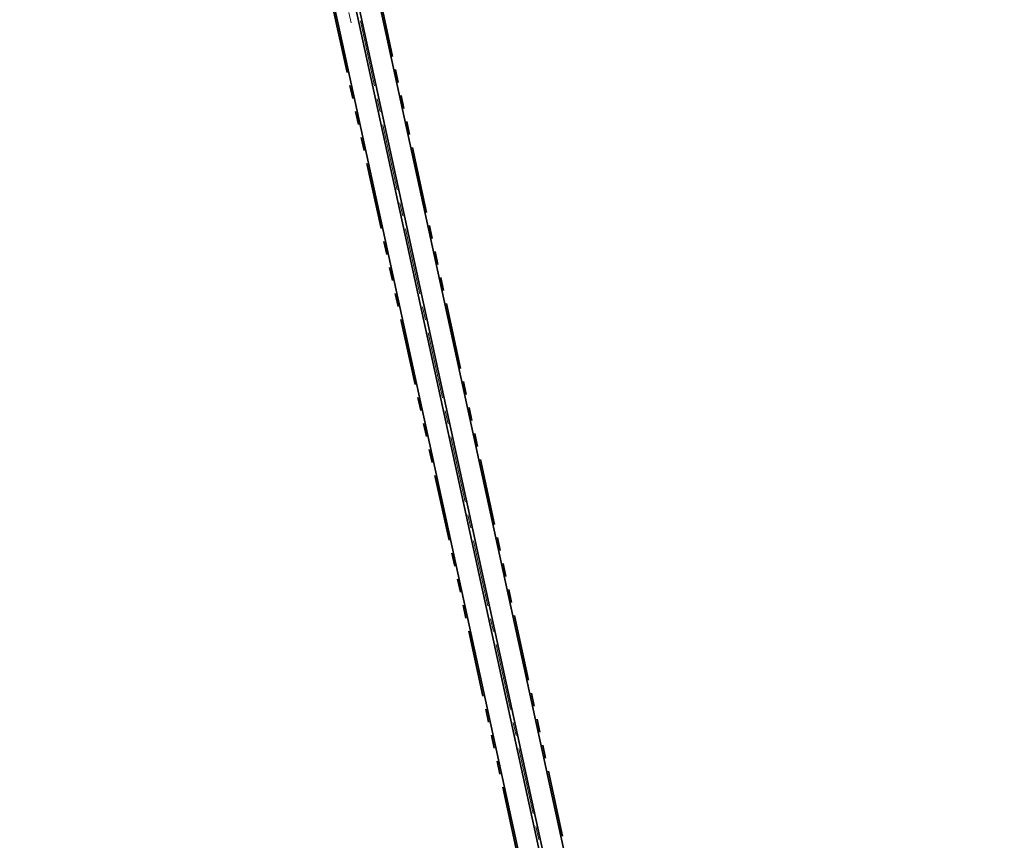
# Model space of a CAD drawing. Header units: metres. Extents: x 228628 to 230733, y 593242 to 595543.
# Tile 71 of 71: x 229821 to 229969, y 595050 to 595173. Entities that reach past the tile are written whole.
import ezdxf

# ---------------------------------------------------------------- set-up
doc = ezdxf.new("R2010")
doc.units = ezdxf.units.M
doc.linetypes.add('AM-AS', pattern=[16, 10, -2, 2, -2])
doc.linetypes.add('VH-RWSBAND', pattern=[24, 10, -2, 2, -2, 2, -2, 2, -2])
for name, color, linetype, lineweight in [('N-WE-AM-AS-G', 10, 'AM-AS', 18), ('N-WE-VH-KANTOPSLUITING_TROTTOIRBAND_RWS-G', 210, 'VH-RWSBAND', 35), ('N-WE-VH-KANTVERHARDING-G', 210, 'Continuous', 35), ('N-WE-VW-MARKERING_PUNTSTUK-G', 7, 'Continuous', 35)]:
    doc.layers.add(name, color=color, linetype=linetype, lineweight=lineweight)

msp = doc.modelspace()

# ---------------------------------------------------------------- linework, layer by layer
at = {"layer": 'N-WE-AM-AS-G', "flags": 128}
msp.add_lwpolyline([(229823.1517641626, 595343.1627827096, -0.006200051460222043), (229827.76470475, 595332.6244185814, 0.04611788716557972), (229832.1156019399, 595324.5137254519, -0.1147092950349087), (229840.0102407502, 595303.2905981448, 0.04611788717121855), (229842.0176868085, 595294.3081814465, -0.02329813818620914), (229853.3528039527, 595252.6153217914), (229871.0686290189, 595172.9689320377)], format="xyb", dxfattribs=at)
at = {"layer": 'N-WE-AM-AS-G'}
msp.add_lwpolyline([(229872.4333588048, 595173.2687890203), (229907.4564998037, 595012.4920073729, -0.09731580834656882), (229910.0211463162, 594887.1945622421), (229899.3635, 594826.4045), (229891.03160334, 594781.2855302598), (229883.7992750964, 594742.7308428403)], format="xyb", dxfattribs=at)
at = {"layer": 'N-WE-VH-KANTOPSLUITING_TROTTOIRBAND_RWS-G', "flags": 128}
for points in [[(229859.6651111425, 594753.8371210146, 0.1912200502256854), (229869.8086844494, 594757.7829481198, -0.08134016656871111), (229875.3407197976, 594761.4593062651, 0.2271550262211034), (229883.5494997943, 594771.2081077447), (229890.4014912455, 594797.6977074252), (229895.8203964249, 594827.0422166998), (229906.4752288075, 594887.8162285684, 0.09731580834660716), (229903.938990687, 595011.7257635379), (229868.9159177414, 595172.5022327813), (229859.7427382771, 595214.1006003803), (229851.2784981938, 595252.1539319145, 0.05157920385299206), (229821.2158086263, 595342.2865971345)], [(229881.5532782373, 595270.4208002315, 0.2106361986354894), (229875.7200608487, 595260.0490320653, -0.05326466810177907), (229873.2667000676, 595248.1630438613, 0.1318726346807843), (229870.8447254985, 595197.475224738), (229875.9508679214, 595174.0350328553), (229910.9740089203, 595013.258251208, -0.09731580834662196), (229913.5670638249, 594886.5728959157), (229902.906603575, 594825.7667833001), (229900.5530912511, 594813.0220199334), (229900.4391880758, 594812.172403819)]]:
    msp.add_lwpolyline(points, format="xyb", dxfattribs=at)
at = {"layer": 'N-WE-VH-KANTVERHARDING-G'}
for points in [[(229875.4436219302, 594761.2314660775, 0.2271550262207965), (229883.7915337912, 594771.1455014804), (229890.6457333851, 594797.6436377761), (229896.0664452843, 594826.9979308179), (229906.7214730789, 594887.7730572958, 0.09731580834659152), (229904.1832621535, 595011.7789749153), (229869.1601211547, 595172.5557565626), (229859.9868237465, 595214.1546590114), (229851.5225341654, 595252.2082130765, 0.05157920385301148), (229821.4435681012, 595342.3896777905)], [(229969.2549113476, 595280.8345529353, 0.04049000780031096), (229921.2486274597, 595282.1165197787, 0.04506815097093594), (229912.3467758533, 595280.8228705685), (229897.7751267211, 595277.3434892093, 0.06482094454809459), (229883.2973910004, 595271.830307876, 0.2501197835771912), (229875.471238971, 595260.0732740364, -0.0532646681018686), (229873.0286149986, 595248.2393032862, 0.131872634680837), (229870.6004540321, 595197.4220133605), (229875.706596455, 595173.9818214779), (229910.7297374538, 595013.2050398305, -0.0973158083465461), (229913.3208195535, 594886.6160671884), (229902.6605547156, 594825.811069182), (229900.3061277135, 594813.0613526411), (229894.4188882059, 594769.1477958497, 0.2281854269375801), (229898.4558774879, 594756.7762693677)]]:
    msp.add_lwpolyline(points, format="xyb", dxfattribs=at)
at = {"layer": 'N-WE-VW-MARKERING_PUNTSTUK-G'}
msp.add_lwpolyline([(229891.5141538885, 594781.3473565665), (229891.7609785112, 594783.1884481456, -0.01233518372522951), (229892.5369061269, 594788.0603687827), (229899.6095488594, 594826.360214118), (229910.2673905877, 594887.1513909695, 0.09731580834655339), (229907.7007712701, 595012.5452187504), (229866.6914667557, 595200.802005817, -0.03346999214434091), (229864.6592770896, 595214.4727985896, -0.3124038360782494), (229863.7538142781, 595214.3743275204), (229866.2029238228, 595200.6955830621), (229907.2122283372, 595012.4387959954, -0.0973158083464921), (229909.7749020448, 594887.2377335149), (229899.1174511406, 594826.4487858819), (229891.9950488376, 594787.8794820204, -0.01626829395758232), (229890.6061967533, 594781.5238650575, -0.3183407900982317)], format="xyb", close=True, dxfattribs=at)

doc.saveas('drawing.dxf')
